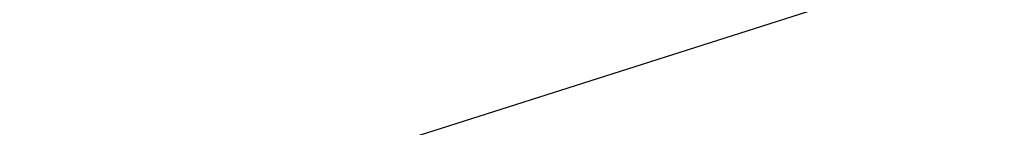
# Model space of a CAD drawing. Header units: millimetres. Extents: x -131 to 131, y -191 to 191.
# Tile 220 of 256: x -71.750479 to -71.742811, y -110.318858 to -110.318024. Entities that reach past the tile are written whole.
import ezdxf

# ---------------------------------------------------------------- set-up
doc = ezdxf.new("R2010")
doc.units = ezdxf.units.MM
doc.layers.get('0').update_dxf_attribs({"color": 8, "linetype": 'CONTINUOUS'})

# ---------------------------------------------------------------- blocks, each defined once
blk = doc.blocks.new('sgBrepBlock__142797360')
at = {"color": 0}
blk.add_polyline3d([(-70, -110, -3), (-70.6144415, -110.0378975, -3), (-71.2195686, -110.1510153, -3), (-71.8062083, -110.3376389, -3), (-72.3654678, -110.594939, -3), (-72.8888692, -110.9190154, -3), (-73.3684782, -111.3049554, -3), (-73.7970246, -111.7469085, -3), (-74.1680119, -112.2381751, -3), (-74.4758165, -112.7713082, -3), (-74.7157722, -113.338226, -3), (-74.8842416, -113.9303346, -3), (-74.9786709, -114.5386582, -3), (-74.9976286, -115.1539753, -3)], dxfattribs=at)
at = {"color": 0, "invisible_edges": 15}
for points in [[(-85.1253604, -71.1126047, -3), (-68.2431259, -110.3188256, -3), (-85.4023611, -71.9651252, -3)], [(-85.4023611, -71.9651252, -3), (-68.2431259, -110.3188256, -3), (-69.1072155, -110.0803521, -3)], [(-86.1705755, -101.3138022, -3), (-70.8927845, -110.0803521, -3), (-71.7568741, -110.3188256, -3)]]:
    blk.add_3dface(points, dxfattribs=at)
blk = doc.blocks.new('sgBrepBlock__164557488')
at = {"color": 0}
for points in [[(-70, -110, -1), (-70.6144415, -110.0378975, -1), (-71.2195686, -110.1510153, -1), (-71.8062083, -110.3376389, -1), (-72.3654678, -110.594939, -1), (-72.8888692, -110.9190154, -1), (-73.3684782, -111.3049554, -1)], [(-67.1111308, -110.9190154, -1), (-67.6345322, -110.594939, -1), (-68.1937917, -110.3376389, -1), (-68.7804314, -110.1510153, -1), (-70, -110, -1), (-70, -110, -3), (-70.6144415, -110.0378975, -3), (-71.2195686, -110.1510153, -3), (-71.8062083, -110.3376389, -3), (-72.3654678, -110.594939, -3), (-72.8888692, -110.9190154, -3), (-73.3684782, -111.3049554, -3)]]:
    blk.add_polyline3d(points, dxfattribs=at)
at = {"color": 0, "invisible_edges": 15}
for points in [[(-71.7568741, -110.3188256, -3), (-71.7568741, -110.3188256, -1), (-70.8927845, -110.0803521, -1)], [(-70.8927845, -110.0803521, -3), (-71.7568741, -110.3188256, -3), (-70.8927845, -110.0803521, -1)]]:
    blk.add_3dface(points, dxfattribs=at)
blk = doc.blocks.new('sgBrepBlock__164557744')
at = {"color": 0}
blk.add_polyline3d([(-70, -110, -1), (-70.6144415, -110.0378975, -1), (-71.2195686, -110.1510153, -1), (-71.8062083, -110.3376389, -1), (-72.3654678, -110.594939, -1), (-72.8888692, -110.9190154, -1), (-73.3684782, -111.3049554, -1)], dxfattribs=at)
at = {"color": 0, "invisible_edges": 15}
for points in [[(-68.2431259, -110.3188256, -1), (-70.8927845, -110.0803521, -1), (-71.7568741, -110.3188256, -1)], [(-71.7568741, -110.3188256, -1), (-74.1728663, -117.7544849, -1), (-71.3301842, -119.8198143, -1)], [(-65.5970223, -112.6306567, -1), (-71.7568741, -110.3188256, -1), (-71.3301842, -119.8198143, -1)], [(-65.5970223, -112.6306567, -1), (-68.2431259, -110.3188256, -1), (-71.7568741, -110.3188256, -1)]]:
    blk.add_3dface(points, dxfattribs=at)
blk = doc.blocks.new('sgBrepBlock_Viva$20base_142796336')
at = {"color": 0}
for name in ['sgBrepBlock__142797360', 'sgBrepBlock__164557488', 'sgBrepBlock__164557744']:
    blk.add_blockref(name, (0, 0), dxfattribs=at)

msp = doc.modelspace()

# ---------------------------------------------------------------- block references
at = {"color": 9}
msp.add_blockref('sgBrepBlock_Viva$20base_142796336', (0, 0), dxfattribs=at)

doc.saveas('drawing.dxf')
